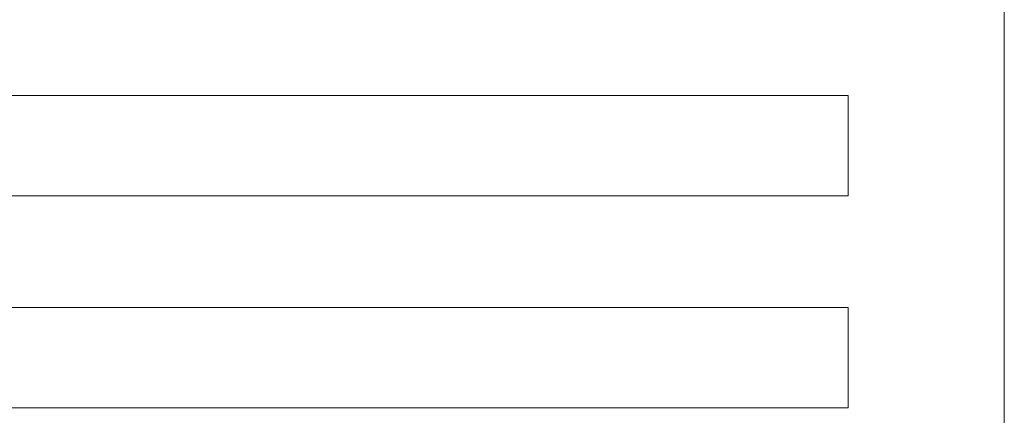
# Model space of a CAD drawing. Extents: x -420 to 300, y 62 to 1162.
# Tile 12 of 130: x -249 to -160, y 405 to 440. Entities that reach past the tile are written whole.
import ezdxf

# ---------------------------------------------------------------- set-up
doc = ezdxf.new("R2010")
doc.units = 0
doc.layers.get('0').update_dxf_attribs({"lineweight": 35})
doc.layers.add('60- 61 allgemeine Ausstattung- 1 Möbel', color=7, linetype='Continuous', lineweight=9, true_color=0x00cccc)
doc.layers.add('70 -76 Bemaßung- 2 Allgemein', color=9, linetype='Continuous', lineweight=5, true_color=0x808080)

# ---------------------------------------------------------------- blocks, each defined once
blk = doc.blocks.new('Referenz-A06G9F4L8I')
at = {"layer": '60- 61 allgemeine Ausstattung- 1 Möbel', "color": 0, "linetype": 'Continuous', "ltscale": 0.13}
for p, q in [((-294.298, 433.453), (-174.298, 433.453)), ((-174.298, 433.453), (-174.298, 424.453)), ((-174.298, 424.453), (-294.298, 424.453)), ((-294.298, 414.453), (-174.298, 414.453)), ((-174.298, 414.453), (-174.298, 405.453)), ((-174.298, 405.453), (-294.298, 405.453))]:
    blk.add_line(p, q, dxfattribs=at)
at = {"layer": '70 -76 Bemaßung- 2 Allgemein', "color": 0, "linetype": 'Continuous', "ltscale": 0.13}
blk.add_line((-160.298, 389.514), (-160.298, 544.393), dxfattribs=at)

msp = doc.modelspace()

# ---------------------------------------------------------------- block references
at = {"color": 8, "lineweight": 25, "ltscale": 0.25, "true_color": 0x808080}
msp.add_blockref('Referenz-A06G9F4L8I', (0, 0), dxfattribs=at)

doc.saveas('drawing.dxf')
